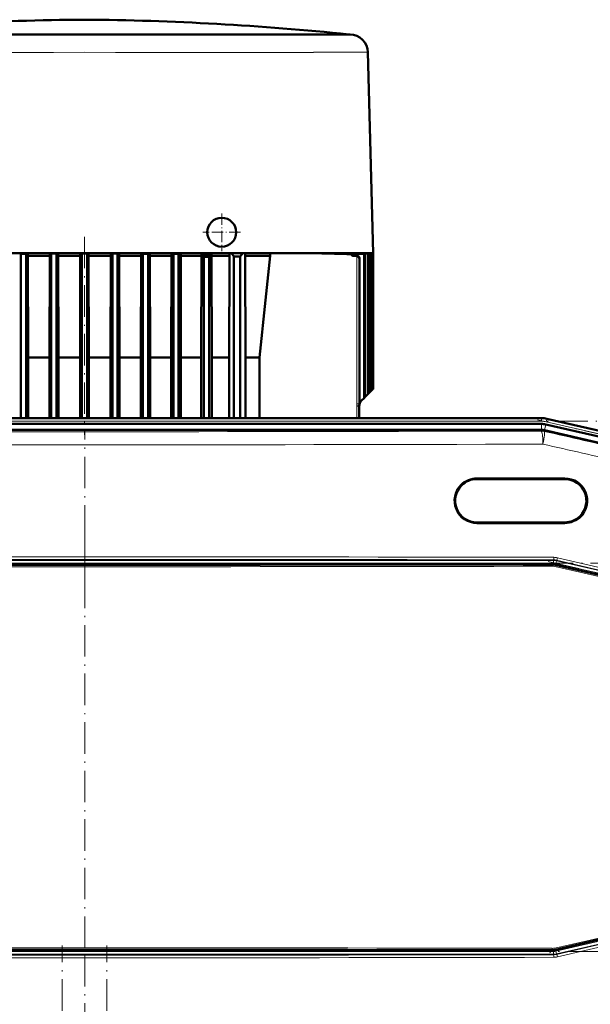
# Model space of a CAD drawing. Extents: x -1861 to 2179, y -1874 to 646.
# Tile 6 of 73: x -1356 to -1138, y 271 to 646. Entities that reach past the tile are written whole.
import ezdxf

# ---------------------------------------------------------------- set-up
doc = ezdxf.new("R2010")
doc.units = 0
doc.linetypes.add('DASHDOT', pattern=[18.5, 12, -3, 0.5, -3])

msp = doc.modelspace()

# ---------------------------------------------------------------- linework, layer by layer
at = {"color": 7, "lineweight": 18}
for p, q in [((-1230.09, 640.15), (-1419.72, 640.15)), ((-1229.88, 640.14), (-1230.33, 640.14)), ((-1418.39, 633.32), (-1342.94, 633.32)), ((-1319.23, 633.32), (-1243.78, 633.32)), ((-1243.78, 633.33), (-1224.48, 633.33)), ((-1224.48, 633.33), (-1223.34, 633.33)), ((-1228.59, 555.71), (-1228.2, 555.71)), ((-1227.5, 555.68), (-1227.12, 555.68)), ((-1227.31, 499.42), (-1227.31, 555.65)), ((-1226.35, 554.68), (-1226.36, 554.68)), ((-1226.36, 554.68), (-1226.36, 499.42)), ((-1226.35, 554.68), (-1226.35, 499.5)), ((-1227.35, 498.67), (-1227.31, 499.42)), ((-1227.31, 499.42), (-1226.36, 499.42)), ((-1226.35, 499.5), (-1226.36, 499.42)), ((-1226.33, 499.5), (-1226.35, 499.5)), ((-1227.35, 498.67), (-1227.35, 498.51)), ((-1226.38, 498.63), (-1227.35, 498.67)), ((-1227.35, 493.9), (-1227.35, 498.51)), ((-1227.35, 498.51), (-1226.39, 498.51)), ((-1505.02, 493.71), (-1156.95, 493.71)), ((-1505.02, 492.72), (-1156.95, 492.72)), ((-1156.95, 493.71), (-1156.95, 493.9)), ((-1156.95, 493.71), (-1156.95, 492.72)), ((-1156.95, 489.43), (-1156.95, 491.72)), ((-1154.92, 493.48), (-1155.14, 492.51)), ((-1155.14, 492.51), (-1124.52, 485.44)), ((-1154.92, 493.48), (-1154.87, 493.66)), ((-1154.92, 493.48), (-1124.29, 486.41)), ((-1157.03, 489), (-1156.98, 489.43)), ((-1155.86, 489.3), (-1155.9, 488.87)), ((-1155.88, 489.3), (-1155.37, 491.53)), ((-1148.05, 471.19), (-1181.56, 471.19)), ((-1181.56, 453.69), (-1148.05, 453.69)), ((-1509.62, 439.67), (-1152.35, 439.67)), ((-1152.35, 439.67), (-1152.33, 439.88)), ((-1152.35, 438.67), (-1152.35, 439.67)), ((-1151.45, 438.56), (-1151.23, 439.54)), ((-1151.2, 439.75), (-1151.23, 439.54)), ((-1151.23, 439.54), (-1129.42, 434.5)), ((-1127.11, 434.13), (-1151.2, 439.75)), ((-1150.86, 440.72), (-1126.75, 435.1)), ((-1152.35, 438.67), (-1509.62, 438.67)), ((-1152.9, 437.97), (-1152.87, 438.18)), ((-1126.7, 431.62), (-1151.82, 437.36)), ((-1151.75, 438.05), (-1151.77, 437.85)), ((-1151.77, 437.85), (-1126.66, 432.11)), ((-1129.42, 433.48), (-1151.45, 438.56)), ((-1151.82, 291.96), (-1126.7, 297.69)), ((-1126.66, 297.21), (-1151.77, 291.47)), ((-1151.45, 290.73), (-1129.42, 295.82)), ((-1129.42, 294.79), (-1151.23, 289.76)), ((-1151.2, 289.55), (-1127.11, 295.17)), ((-1126.75, 294.2), (-1150.86, 288.58)), ((-1509.62, 290.63), (-1152.35, 290.63)), ((-1152.35, 289.63), (-1509.62, 289.63)), ((-1152.87, 291.13), (-1152.9, 291.34)), ((-1152.35, 290.63), (-1152.35, 289.63)), ((-1152.35, 289.63), (-1152.33, 289.42)), ((-1151.75, 291.26), (-1151.77, 291.47)), ((-1151.45, 290.73), (-1151.23, 289.76)), ((-1151.2, 289.55), (-1151.23, 289.76))]:
    msp.add_line(p, q, dxfattribs=at)
at = {"color": 7, "lineweight": 50}
for p, q in [((-1419.5, 640.17), (-1331.09, 640.17)), ((-1405.81, 640.14), (-1342.64, 640.14)), ((-1331.09, 640.17), (-1230.34, 640.17)), ((-1319.53, 640.14), (-1248.72, 640.14)), ((-1248.72, 640.14), (-1243.46, 640.14)), ((-1243.46, 640.14), (-1230.33, 640.14)), ((-1230.34, 640.17), (-1230.09, 640.15)), ((-1230.09, 640.15), (-1229.88, 640.14)), ((-1223.09, 633.33), (-1221.09, 556.75)), ((-1331.09, 556.75), (-1385.79, 556.75)), ((-1355.34, 556.58), (-1355.51, 556.75)), ((-1353.34, 556.59), (-1355.34, 556.58)), ((-1355.34, 556.58), (-1355.34, 493.9)), ((-1353.34, 556.59), (-1353.18, 556.75)), ((-1353.34, 556.59), (-1353.34, 493.9)), ((-1352.68, 556.75), (-1352.68, 555.8)), ((-1352.57, 517.05), (-1352.68, 555.8)), ((-1344.33, 555.8), (-1352.68, 555.8)), ((-1344.43, 517.05), (-1344.33, 555.8)), ((-1344.33, 556.75), (-1344.33, 555.8)), ((-1343.71, 556.63), (-1343.83, 556.75)), ((-1343.71, 556.63), (-1343.71, 493.9)), ((-1343.71, 556.63), (-1341.71, 556.63)), ((-1341.71, 556.63), (-1341.59, 556.75)), ((-1341.71, 556.63), (-1341.71, 493.9)), ((-1341.1, 555.8), (-1341.1, 556.75)), ((-1332.68, 555.8), (-1341.1, 555.8)), ((-1341, 517.05), (-1341.1, 555.8)), ((-1332.78, 517.05), (-1332.68, 555.8)), ((-1332.68, 555.8), (-1332.68, 556.75)), ((-1332.09, 556.64), (-1332.19, 556.75)), ((-1332.09, 556.64), (-1330.09, 556.64)), ((-1332.09, 556.64), (-1332.09, 493.9)), ((-1276.38, 556.75), (-1331.09, 556.75)), ((-1330.09, 556.64), (-1329.98, 556.75)), ((-1330.09, 556.64), (-1330.09, 493.9)), ((-1329.49, 555.8), (-1329.49, 556.75)), ((-1321.07, 555.8), (-1329.49, 555.8)), ((-1329.39, 517.05), (-1329.49, 555.8)), ((-1321.17, 517.05), (-1321.07, 555.8)), ((-1321.07, 556.75), (-1321.07, 555.8)), ((-1320.46, 556.63), (-1320.58, 556.75)), ((-1320.46, 556.63), (-1320.46, 493.9)), ((-1318.46, 556.63), (-1320.46, 556.63)), ((-1318.46, 556.63), (-1318.34, 556.75)), ((-1318.46, 556.63), (-1318.46, 493.9)), ((-1317.84, 556.75), (-1317.84, 555.8)), ((-1309.49, 555.8), (-1317.84, 555.8)), ((-1317.74, 517.05), (-1317.84, 555.8)), ((-1309.6, 517.05), (-1309.49, 555.8)), ((-1309.49, 556.75), (-1309.49, 555.8)), ((-1308.84, 556.59), (-1308.99, 556.75)), ((-1308.84, 556.59), (-1308.84, 493.9)), ((-1306.84, 556.58), (-1308.84, 556.59)), ((-1306.84, 556.58), (-1306.66, 556.75)), ((-1306.84, 556.58), (-1306.84, 493.9)), ((-1306.15, 556.75), (-1306.15, 555.8)), ((-1297.96, 555.8), (-1306.15, 555.8)), ((-1306.04, 517.05), (-1306.15, 555.8)), ((-1298.07, 517.05), (-1297.96, 555.8)), ((-1297.96, 556.75), (-1297.96, 555.8)), ((-1297.21, 556.53), (-1297.44, 556.75)), ((-1297.21, 556.53), (-1297.21, 493.9)), ((-1295.21, 556.51), (-1297.21, 556.53)), ((-1295.21, 556.51), (-1294.96, 556.75)), ((-1295.21, 556.51), (-1295.21, 493.9)), ((-1294.42, 556.75), (-1294.42, 555.8)), ((-1286.47, 555.8), (-1294.42, 555.8)), ((-1294.31, 517.05), (-1294.42, 555.8)), ((-1286.58, 517.05), (-1286.47, 555.8)), ((-1286.47, 556.24), (-1286.47, 555.8)), ((-1286.47, 556.24), (-1282.64, 556.24)), ((-1285.59, 555.43), (-1285.59, 493.9)), ((-1285.59, 555.43), (-1283.59, 555.41)), ((-1283.59, 555.41), (-1283.59, 493.9)), ((-1282.64, 556.24), (-1282.64, 555.8)), ((-1282.51, 517.05), (-1282.64, 555.8)), ((-1275.78, 555.8), (-1282.64, 555.8)), ((-1255.72, 556.75), (-1276.38, 556.75)), ((-1275.78, 555.8), (-1275.97, 517.05)), ((-1275.78, 555.8), (-1275.78, 556.75)), ((-1275.11, 556.75), (-1274.21, 555.55)), ((-1271.71, 555.55), (-1274.21, 555.55)), ((-1274.21, 555.55), (-1274.21, 493.9)), ((-1270.81, 556.75), (-1271.71, 555.55)), ((-1271.71, 555.55), (-1271.71, 493.9)), ((-1269.89, 555.8), (-1269.89, 556.75)), ((-1269.67, 517.05), (-1269.89, 555.8)), ((-1260.29, 555.8), (-1269.89, 555.8)), ((-1260.29, 556.75), (-1260.29, 555.8)), ((-1242.36, 556.75), (-1255.72, 556.75)), ((-1233.77, 556.75), (-1242.36, 556.75)), ((-1224.58, 556.41), (-1235.37, 556.75)), ((-1224.29, 556.43), (-1234.06, 556.75)), ((-1226.96, 556.75), (-1233.77, 556.75)), ((-1223.07, 556.51), (-1230.35, 556.75)), ((-1229.52, 556.38), (-1229.12, 556.41)), ((-1222.86, 556.53), (-1229.49, 556.75)), ((-1228.59, 555.71), (-1227.5, 555.68)), ((-1228.2, 555.71), (-1227.3, 555.68)), ((-1227.3, 555.68), (-1227.12, 555.68)), ((-1221.09, 556.75), (-1226.96, 556.75)), ((-1221.99, 556.58), (-1226.89, 556.75)), ((-1221.85, 556.59), (-1226.37, 556.75)), ((-1221.33, 556.63), (-1224.83, 556.75)), ((-1221.26, 556.63), (-1224.58, 556.75)), ((-1224.58, 556.41), (-1224.29, 556.43)), ((-1224.58, 556.41), (-1224.58, 501.56)), ((-1224.29, 556.43), (-1224.29, 501.85)), ((-1221.09, 556.64), (-1224.07, 556.75)), ((-1224.06, 556.75), (-1221.09, 556.64)), ((-1223.07, 556.51), (-1222.86, 556.53)), ((-1223.07, 556.51), (-1223.07, 503.06)), ((-1222.86, 556.53), (-1222.86, 503.28)), ((-1221.99, 556.58), (-1221.85, 556.59)), ((-1221.99, 556.58), (-1221.99, 504.14)), ((-1221.85, 556.59), (-1221.85, 504.29)), ((-1221.33, 556.63), (-1221.33, 504.8)), ((-1221.33, 556.63), (-1221.26, 556.63)), ((-1221.26, 556.63), (-1221.26, 504.87)), ((-1221.09, 556.64), (-1221.09, 505.05)), ((-1221.09, 556.64), (-1221.09, 556.64)), ((-1221.09, 556.64), (-1221.09, 505.05)), ((-1226.33, 499.5), (-1226.33, 554.86)), ((-1344.43, 517.05), (-1352.57, 517.05)), ((-1352.57, 493.9), (-1352.57, 517.05)), ((-1344.43, 517.05), (-1344.43, 493.9)), ((-1332.78, 517.05), (-1341, 517.05)), ((-1341, 517.05), (-1341, 493.9)), ((-1332.78, 517.05), (-1332.78, 493.9)), ((-1321.17, 517.05), (-1329.39, 517.05)), ((-1329.39, 517.05), (-1329.39, 493.9)), ((-1321.17, 517.05), (-1321.17, 493.9)), ((-1309.6, 517.05), (-1317.74, 517.05)), ((-1317.74, 493.9), (-1317.74, 517.05)), ((-1309.6, 493.9), (-1309.6, 517.05)), ((-1298.07, 517.05), (-1306.04, 517.05)), ((-1306.04, 493.9), (-1306.04, 517.05)), ((-1298.07, 493.9), (-1298.07, 517.05)), ((-1286.58, 517.05), (-1294.31, 517.05)), ((-1294.31, 493.9), (-1294.31, 517.05)), ((-1286.58, 493.9), (-1286.58, 517.05)), ((-1275.97, 517.05), (-1282.51, 517.05)), ((-1282.51, 493.9), (-1282.51, 517.05)), ((-1275.97, 493.9), (-1275.97, 517.05)), ((-1269.67, 493.9), (-1269.67, 517.05)), ((-1264.41, 517.05), (-1269.67, 517.05)), ((-1264.41, 493.9), (-1264.41, 517.05)), ((-1223.07, 503.06), (-1224.29, 501.85)), ((-1223.07, 503.06), (-1222.86, 503.28)), ((-1221.99, 504.14), (-1222.86, 503.28)), ((-1221.99, 504.14), (-1221.85, 504.29)), ((-1221.33, 504.8), (-1221.85, 504.29)), ((-1221.33, 504.8), (-1221.26, 504.87)), ((-1221.09, 505.05), (-1221.26, 504.87)), ((-1221.09, 505.05), (-1221.09, 505.05)), ((-1226.38, 498.74), (-1226.33, 499.5)), ((-1224.58, 501.56), (-1225.51, 500.63)), ((-1224.58, 501.56), (-1224.29, 501.85)), ((-1226.39, 493.9), (-1226.39, 498.51)), ((-1226.38, 498.74), (-1226.38, 498.63)), ((-1156.95, 493.9), (-1505.02, 493.9)), ((-1171.95, 493.9), (-1484.75, 493.9)), ((-1171.95, 491.72), (-1484.75, 491.72)), ((-1171.95, 493.9), (-1156.95, 493.9)), ((-1171.95, 491.72), (-1156.95, 491.72)), ((-1154.87, 493.66), (-1129.3, 487.76)), ((-1154.87, 493.66), (-1129.3, 487.76)), ((-1504.99, 489.43), (-1156.98, 489.43)), ((-1156.98, 489.43), (-1156.95, 489.43)), ((-1125.48, 482.29), (-1155.86, 489.3)), ((-1155.37, 491.53), (-1124.79, 484.48)), ((-1181.61, 470.69), (-1148.11, 470.69)), ((-1148.11, 454.19), (-1181.61, 454.19)), ((-1152.87, 438.18), (-1509.09, 438.18)), ((-1151.75, 438.05), (-1129.42, 432.9)), ((-1129.42, 296.42), (-1151.75, 291.26)), ((-1509.09, 291.13), (-1152.87, 291.13))]:
    msp.add_line(p, q, dxfattribs=at)
at = {"color": 7, "linetype": 'DASHDOT', "lineweight": 18, "ltscale": 0.000862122}
msp.add_line((-1331.09, 640.17), (-1331.09, 640.14), dxfattribs=at)
at = {"color": 7, "linetype": 'DASHDOT', "lineweight": 18, "ltscale": 0.3575}
msp.add_line((-1278.79, 571.9), (-1278.79, 557.6), dxfattribs=at)
at = {"color": 7, "linetype": 'DASHDOT', "lineweight": 18}
for p, q in [((-1331.09, 563.03), (-1331.09, 487.61)), ((-1539.82, 492.72), (-1122.15, 492.72)), ((-1158.46, 493.27), (-1121.2, 484.67)), ((-1330.98, 430.21), (-1330.98, 488.89)), ((-1330.98, 452.03), (-1330.98, 277.28)), ((-1154.48, 439.26), (-1120.77, 431.48)), ((-1545.34, 438.67), (-1116.63, 438.67)), ((-1330.98, 240.41), (-1330.98, 299.09)), ((-1120.77, 297.82), (-1154.48, 290.04)), ((-1339.59, -397.93), (-1339.59, 292.97)), ((-1322.59, -397.93), (-1322.59, 292.97)), ((-1116.63, 290.63), (-1545.34, 290.63))]:
    msp.add_line(p, q, dxfattribs=at)
at = {"color": 7, "linetype": 'DASHDOT', "lineweight": 18, "ltscale": 0.357498}
msp.add_line((-1271.64, 564.75), (-1285.94, 564.75), dxfattribs=at)
at = {"color": 7, "lineweight": 18}
for points in [[(-1319.23, 633.32), (-1331.09, 633.33), (-1342.94, 633.32)], [(-1226.38, 498.63), (-1226.37, 498.98), (-1226.36, 499.42)]]:
    msp.add_lwpolyline(points, dxfattribs=at)
at = {"color": 7, "lineweight": 50}
for points in [[(-1227.31, 555.65), (-1227, 555.54), (-1226.81, 555.41), (-1226.65, 555.25), (-1226.49, 555.03), (-1226.36, 554.68)], [(-1227.12, 555.68), (-1226.77, 555.59), (-1226.58, 555.46), (-1226.44, 555.28)]]:
    msp.add_lwpolyline(points, dxfattribs=at)
for centre, radius, start, end in [((-1322.91, -410.08), 1055.88, 90.44367, 95.92084), ((-1339.26, -410.08), 1055.88, 84.07916, 89.55633), ((-1230.09, 633.15), 7, 1.4998, 88.3029), ((-1278.79, 564.75), 5.5, 360, 180), ((-1278.79, 564.75), 5.5, 180.0782, 360), ((-1323.82, 514.59), 55.94, 46.8873, 48.1098), ((-1260.16, 529.49), 34.94, 130.0364, 132.0963), ((-13918.15, 1881.88), 12727.13, 353.843898, 354.019328), ((-1532.67, -9690.62), 10251.48, 88.305453, 88.376603), ((-1664.93, -13459.98), 14023.16, 88.219092, 88.264677), ((-1228.56, 556.74), 1.02, 200.4504, 268.4196), ((-1228.17, 556.72), 1.01, 198.2985, 268.1572), ((-1227.19, 554.86), 0.857, 359.4043, 28.8374), ((-1227.35, 554.86), 1.01, 349.728, 359.9178), ((-1223.39, 498.51), 3, 134.9999, 180), ((-1223.39, 498.51), 3, 177.6787, 180), ((-1227.15, 498.56), 0.768, 356.1755, 3.2803), ((-1156.95, 484.65), 9.25, 77.0008, 89.9996), ((-1156.95, 484.65), 9.25, 77.0007, 89.9996), ((-1156.95, 484.65), 7.06, 77.0006, 89.9996), ((-1181.61, 462.44), 8.25, 90, 134.9612), ((-1148.11, 462.44), 8.25, 314.9294, 90), ((-1181.61, 462.44), 8.25, 134.9699, 270), ((-1148.11, 462.44), 8.25, 270, 314.9153)]:
    msp.add_arc(centre, radius, start, end, dxfattribs=at)
at = {"color": 7, "lineweight": 18}
for centre, radius, start, end in [((-1331.09, -18596.22), 19236.37, 89.965585, 90.03442), ((-1223.34, 638.57), 5.24, 269.9866, 272.7471), ((-1232.56, 499.34), 6.21, 354.4559, 1.5086), ((-1156.95, 484.65), 9.06, 77.0008, 89.9996), ((-1156.95, 484.65), 8.06, 77.0006, 89.9996), ((-1330.98, 56138.04), 55649.31, 269.820896, 270.179106), ((11540.15, 56259.53), 57197.52, 257.175313, 257.206234), ((-1330.98, 56513.3), 56029.56, 269.821504, 270.178498), ((11578.68, 56617.6), 57560.09, 257.2175922, 257.2484236), ((-1181.56, 462.44), 8.75, 89.9957, 134.9539), ((-1148.05, 462.44), 8.75, 314.9196, 90.0213), ((-1181.57, 462.44), 8.75, 134.9606, 270.0213), ((-1148.05, 462.44), 8.75, 269.9957, 314.9129), ((-1330.98, -83371.51), 83812.57, 89.8777831, 90.1222151), ((-1330.98, -83257.97), 83698.04, 89.8777011, 90.122297), ((-1152.35, 434.66), 5, 77.0066, 89.9934), ((-1152.34, 434.88), 5, 76.8528, 89.8509), ((-1152.22, 434.88), 5.99, 76.8712, 89.8909), ((-1330.98, 84223.23), 83785.95, 269.8781811, 270.1218207), ((-1330.98, 84166.33), 83728.55, 269.8781333, 270.1218617), ((-1152.89, 432.97), 5, 77.1098, 90.1116), ((-1152.83, 432.98), 4.49, 77.1108, 90.1395), ((-1152.35, 434.66), 4, 77.0047, 89.9953), ((-1330.98, 83987.27), 83698.04, 269.877703, 270.1222989), ((-1330.98, -83493.92), 83785.95, 89.8781793, 90.1218189), ((-1330.98, -83437.02), 83728.55, 89.8781383, 90.1218667), ((-1152.89, 296.34), 5, 269.8884, 282.8902), ((-1152.83, 296.33), 4.49, 269.8605, 282.8892), ((-1152.35, 294.63), 4, 270.0047, 282.9953), ((-1152.34, 294.42), 5, 270.1491, 283.1472), ((-1330.98, 84100.8), 83812.57, 269.8777849, 270.1222169), ((-1152.22, 294.41), 5.99, 270.1091, 283.1288)]:
    msp.add_arc(centre, radius, start, end, dxfattribs=at)
at = {"color": 7, "lineweight": 50}
for centre, major_axis, ratio, start_param, end_param in [((-1227.53, 554.63), (0, 1.05), 0.999391, 6.071138, 6.248607), ((-1156.98, 484.43), (4.97, -0.57), 0.999653, 1.457389, 1.679108), ((-1152.87, 433.18), (4.97, -0.57), 0.999846, 1.457367, 1.684225), ((-1152.87, 296.13), (4.97, 0.57), 0.999846, 4.59896, 4.825818)]:
    msp.add_ellipse(centre, major_axis=major_axis, ratio=ratio, start_param=start_param, end_param=end_param, dxfattribs=at)
at = {"color": 7, "lineweight": 18}
for centre, major_axis, ratio, start_param, end_param in [((-1157.03, 484), (4.97, -0.57), 0.999653, 1.457389, 1.684204), ((-1157.03, 484), (0.02, -5), 0.119003, 1.570423, 3.115225), ((-1157.03, 484), (-1.11, -4.88), 0.116076, 1.597214, 3.115235), ((-1181.61, 471.19), (0, -0.5), 0.101872, 0, 1.570796), ((-1148.11, 471.19), (0, 0.5), 0.124719, 3.141593, 4.712389), ((-1187.8, 468.63), (0.353, -0.354), 0.069254, 0.000014, 1.501741), ((-1181.61, 453.69), (0, 0.5), 0.101872, 4.712389, 6.283185), ((-1148.11, 453.69), (0, -0.5), 0.124719, 1.570796, 3.141593), ((-1141.93, 456.25), (0.353, -0.354), 0.091666, 1.479613, 3.141593), ((-1152.33, 440.88), (0, -1), 0.121885, 0.017584, 1.571058), ((-1150.98, 440.72), (-0.227, -0.974), 0.119647, 0.01758, 1.598677), ((-1152.9, 437.47), (0.001, -0.5), 0.121453, 1.570537, 3.124009), ((-1151.89, 437.36), (-0.111, -0.487), 0.119115, 1.598027, 3.124014), ((-1152.9, 291.84), (-0.001, -0.5), 0.121453, 0.017583, 1.571056), ((-1152.35, 294.63), (4.97, 0.57), 0.999846, 4.59896, 4.825818), ((-1152.33, 288.42), (0, -1), 0.121885, 1.570535, 3.124008), ((-1151.89, 291.96), (0.111, -0.487), 0.119115, 0.017578, 1.543566), ((-1150.98, 288.58), (0.227, -0.974), 0.119647, 1.542916, 3.124013)]:
    msp.add_ellipse(centre, major_axis=major_axis, ratio=ratio, start_param=start_param, end_param=end_param, dxfattribs=at)

doc.saveas('drawing.dxf')
